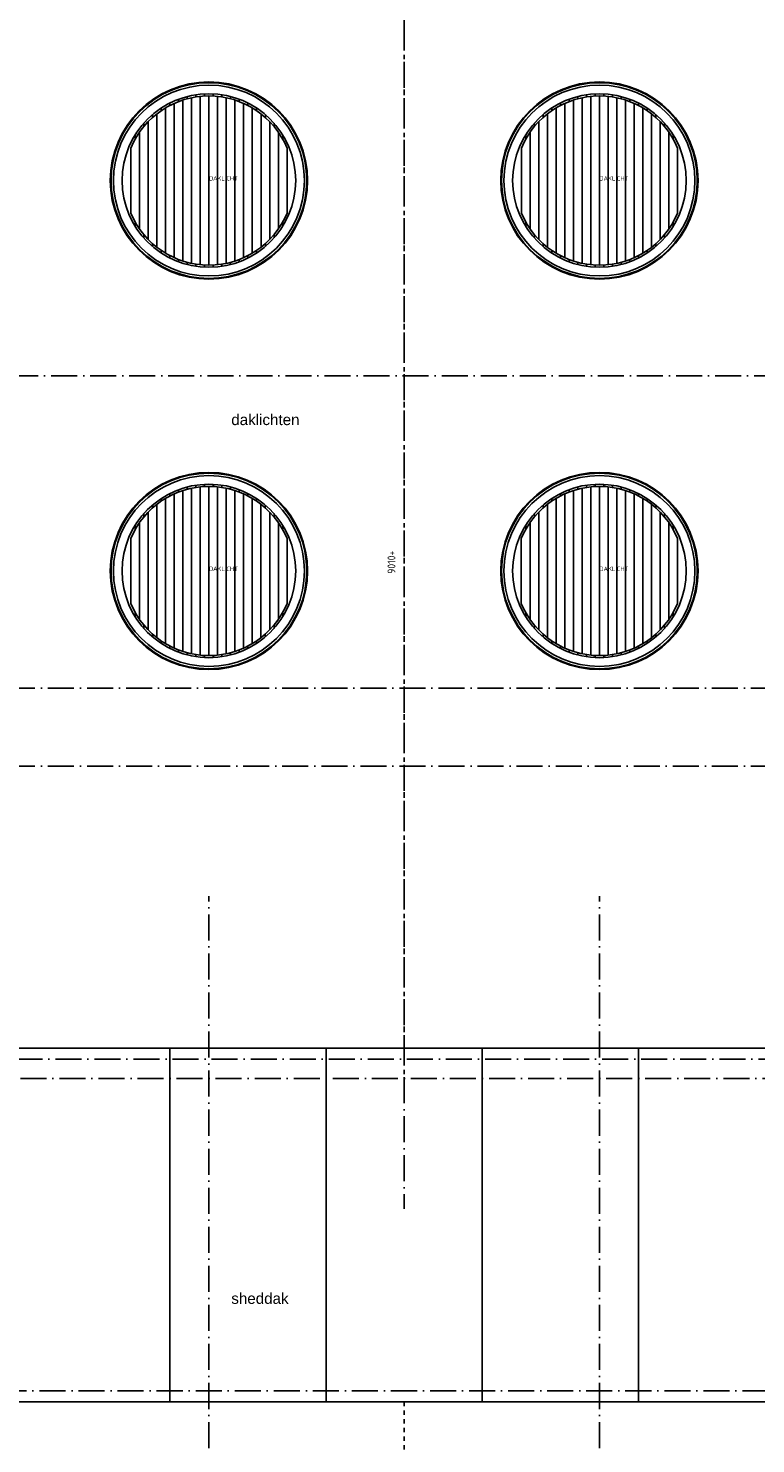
# Model space of a CAD drawing. Extents: x -4389 to 148511, y -40018 to 84100.
# Tile 7 of 28: x 54690 to 71454, y 35001 to 67626. Entities that reach past the tile are written whole.
import ezdxf

# ---------------------------------------------------------------- set-up
doc = ezdxf.new("R2010")
doc.units = 0
doc.header["$LTSCALE"] = 100
doc.linetypes.add('DASHDOT', pattern=[9, 6, -1.5, 0, -1.5])
doc.linetypes.add('HIDDEN', pattern=[2, 1, -1])
for name, color, linetype in [('AL$1A---_ALGEMEEN', 8, 'CONTINUOUS'), ('AT$1A---_TEKST018', 1, 'CONTINUOUS'), ('AT$1A---_TEKST025', 2, 'CONTINUOUS')]:
    doc.layers.add(name, color=color, linetype=linetype)
doc.styles.get("Standard").update_dxf_attribs({"font": 'ISOCP'})

# ---------------------------------------------------------------- blocks, each defined once
blk = doc.blocks.new('DAKLICHT')
at = {"layer": 'AL$1A---_ALGEMEEN', "color": 0, "linetype": 'CONTINUOUS'}
for points in [[(-300, 1927), (-300, 1977)], [(-100, 1947), (-100, 1997)], [(100, 1947), (100, 1997)], [(300, 1927), (300, 1977)], [(-1100, 1610), (-1100, 1670)], [(-1000, -1674), (-1000, 1674)], [(-900, 1730), (-900, 1786)], [(-800, -1778), (-800, 1778)], [(-700, 1820), (-700, 1873)], [(-600, -1855), (-600, 1855)], [(-500, 1885), (-500, 1936)], [(-400, -1909), (-400, 1909)], [(-200, -1940), (-200, 1940)], [(0, -1950), (0, 1950)], [(200, -1940), (200, 1940)], [(400, -1909), (400, 1909)], [(500, 1885), (500, 1936)], [(600, -1855), (600, 1855)], [(700, 1820), (700, 1873)], [(800, -1778), (800, 1778)], [(900, 1730), (900, 1786)], [(1000, -1674), (1000, 1674)], [(1100, 1610), (1100, 1670)], [(-1500, 1246), (-1500, 1323)], [(-1400, -1357), (-1400, 1357)], [(-1300, 1453), (-1300, 1520)], [(-1200, -1537), (-1200, 1537)], [(1200, -1537), (1200, 1537)], [(1300, 1453), (1300, 1520)], [(1400, -1357), (1400, 1357)], [(1500, 1246), (1500, 1323)], [(-1700, 955), (-1700, 1054)], [(-1600, -1115), (-1600, 1115)], [(1600, -1115), (1600, 1115)], [(1700, 955), (1700, 1054)], [(-1800, -750), (-1800, 750)], [(1800, -750), (1800, 750)], [(-1700, -1054), (-1700, -955)], [(1700, -1054), (1700, -955)], [(-1500, -1323), (-1500, -1246)], [(1500, -1323), (1500, -1246)], [(-1300, -1520), (-1300, -1453)], [(-1100, -1670), (-1100, -1610)], [(1100, -1670), (1100, -1610)], [(1300, -1520), (1300, -1453)], [(-900, -1786), (-900, -1730)], [(-700, -1873), (-700, -1820)], [(-500, -1936), (-500, -1885)], [(-300, -1977), (-300, -1927)], [(-100, -1997), (-100, -1947)], [(100, -1997), (100, -1947)], [(300, -1977), (300, -1927)], [(500, -1936), (500, -1885)], [(700, -1873), (700, -1820)], [(900, -1786), (900, -1730)]]:
    blk.add_lwpolyline(points, dxfattribs=at)
for radius in [2273, 2255, 2200, 2000]:
    blk.add_circle((0, 0), radius, dxfattribs=at)
for start, end in [(22.6199, 157.3801), (202.6199, 337.3801)]:
    blk.add_arc((0, 0), 1950, start, end, dxfattribs=at)
at = {"layer": 'AT$1A---_TEKST018', "linetype": 'CONTINUOUS'}
blk.add_text('DAKLICHT', height=100, dxfattribs=at).set_placement((0, 0))

msp = doc.modelspace()

# ---------------------------------------------------------------- linework, layer by layer
at = {"layer": 'AL$1A---_ALGEMEEN', "color": 1, "linetype": 'DASHDOT'}
for points in [[(63353, 82154), (63353, 40416.6)], [(310.1, 59616.6), (145757.8, 59616.6)], [(145753, 52416.6), (-1820.1, 52416.6)], [(145753, 50616.6), (1359.7, 50616.6)], [(58853, 6096.6), (58853, 47620)], [(67853, 6096.6), (67853, 47620)], [(92818.7, 43866.6), (-1820.1, 43866.6)], [(90210.8, 43416.6), (2039.2, 43416.6)], [(100553, 36216.6), (50153, 36216.6), (25507.3, 36216.6)]]:
    msp.add_lwpolyline(points, dxfattribs=at)
at = {"layer": 'AL$1A---_ALGEMEEN', "linetype": 'HIDDEN'}
for points in [[(63353, 77016.5), (63353, 43416.5)], [(63353, 35966.5), (63342.9, 12216.5)]]:
    msp.add_lwpolyline(points, dxfattribs=at)
at = {"layer": 'AL$1A---_ALGEMEEN', "linetype": 'CONTINUOUS'}
for points in [[(50663, 44116.5), (50663, 35966.5), (76043, 35966.5), (76043, 44116.5)], [(46572.7, 43256.5), (46572.7, 12216.5), (80133, 12216.5), (80133, 43256.5), (76043, 43256.5), (76043, 35966.5), (50663, 35966.5), (50663, 43256.5)]]:
    msp.add_lwpolyline(points, close=True, dxfattribs=at)
for points in [[(57953, 35966.5), (57953, 44116.5)], [(61553, 35966.5), (61553, 44116.5)], [(65153, 35966.5), (65153, 44116.5)], [(68753, 35966.5), (68753, 44116.5)]]:
    msp.add_lwpolyline(points, dxfattribs=at)

# ---------------------------------------------------------------- block references
for p in [(58853.2, 64116.5), (67853.2, 64116.5), (58853, 55116.5), (67853, 55116.5)]:
    msp.add_blockref('DAKLICHT', p, dxfattribs=at)

# ---------------------------------------------------------------- texts
at = {"layer": 'AT$1A---_TEKST018', "color": 8, "linetype": 'CONTINUOUS'}
msp.add_text('9010+', height=180, rotation=90, dxfattribs=at).set_placement((63150, 55051.7))
at = {"layer": 'AT$1A---_TEKST025', "color": 8, "linetype": 'CONTINUOUS', "char_height": 250, "width": 2485.32, "attachment_point": 1}
for s, insert in [('\\fArial|b0|i0|c0|p34;daklichten', (59368.8, 58729.6)), ('\\fArial|b0|i0|c0|p34;sheddak', (59368.8, 38473.9))]:
    msp.add_mtext(s, dxfattribs=dict(at, insert=insert))

doc.saveas('drawing.dxf')
